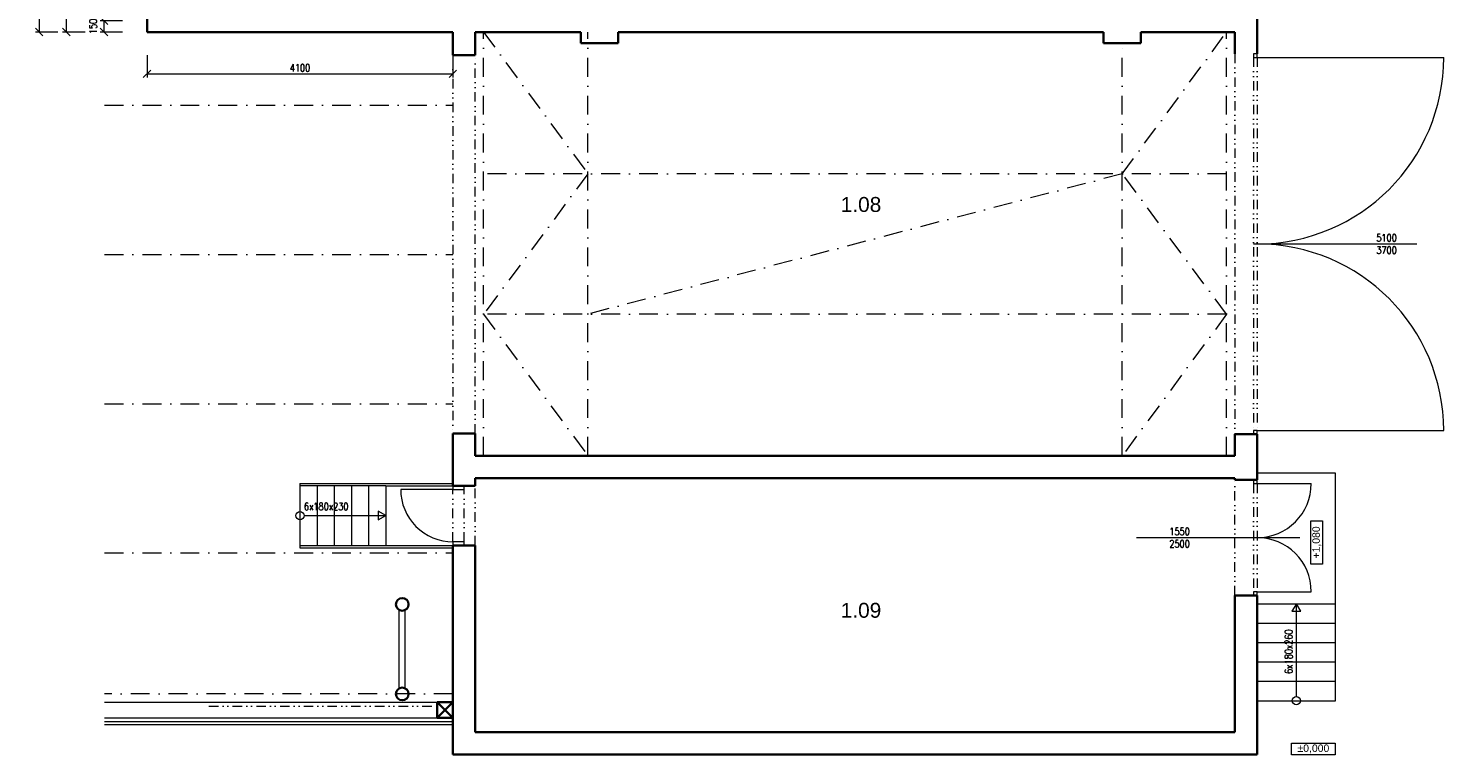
# Model space of a CAD drawing. Header units: millimetres. Extents: x -485339 to 286898, y -1189934 to 1602269.
# Tile 149 of 230: x -76196 to -57225, y -673178 to -663444. Entities that reach past the tile are written whole.
import ezdxf

# ---------------------------------------------------------------- set-up
doc = ezdxf.new("R2010")
doc.units = ezdxf.units.MM
doc.header["$LTSCALE"] = 10
doc.linetypes.add('DASHDOT', pattern=[25.4, 12.7, -6.35, 0, -6.35])
doc.linetypes.add('DĚLICÍ2', pattern=[15.875, 6.35, -3.175, 0, -3.175, 0, -3.175])
doc.layers.get('Defpoints').update_dxf_attribs({"lineweight": 0})
for name, color, linetype, lineweight, true_color in [('BOUR_DVEŘE', 7, 'Continuous', 18, 0x4ccd32), ('BOUR_OBV.PLÁŠT', 7, 'Continuous', 18, 0x4ccd32), ('BOURÁNÍ_POPIS', 7, 'Continuous', 18, 0x4ccd32)]:
    doc.layers.add(name, color=color, linetype=linetype, lineweight=lineweight, true_color=true_color)
for name, color, linetype, lineweight in [('St__otvory_dveře', 40, 'Continuous', 18), ('St_kóty', 132, 'Continuous', 18), ('St_plocha_místnosti', 250, 'Continuous', 18), ('St_popis', 250, 'Continuous', 18), ('St_sloupy_konstrukce haly', 5, 'Continuous', 35), ('St_sloupy_opláštění_půdorys', 25, 'Continuous', 35), ('St_čáry_nad', 250, 'DĚLICÍ2', 18), ('St_čáry_obrys', 5, 'Continuous', 35), ('St_čáry_osy', 250, 'DASHDOT', 18), ('St_čáry_plné', 250, 'Continuous', 18)]:
    doc.layers.add(name, color=color, linetype=linetype, lineweight=lineweight)
doc.styles.add('1_50', font='arial.ttf', dxfattribs={"height": 100})
doc.styles.add('Andy', font='arial.ttf')
doc.styles.get("Standard").update_dxf_attribs({"font": 'simplex.shx', "width": 0.8})
doc.dimstyles.new('stavebníM50 vnitřní', dxfattribs={"dimtxt": 100, "dimasz": 100, "dimexe": 50, "dimexo": 100, "dimgap": 30, "dimtad": 1, "dimdec": 0, "dimtxsty": 'Standard', "dimblk": 'OBLIQUE', "dimcen": 2.5, "dimclrd": 256, "dimclre": 256, "dimclrt": 256, "dimadec": 0, "dimazin": 0, "dimtfac": 1, "dimtdec": 0, "dimtmove": 2, "dimatfit": 2, "dimldrblk": 'OBLIQUE', "dimfxl": 250, "dimfxlon": 1, "dimlwd": -1, "dimlwe": -1, "dimarcsym": 0})

# ---------------------------------------------------------------- blocks, each defined once
blk = doc.blocks.new('G$CB83B120F')
at = {"layer": 'St__otvory_dveře', "color": 0, "ltscale": 2}
for points in [[(0, 0), (50, 0), (50, 50), (0, 50)], [(1500, 0), (1550, 0), (1550, 50), (1500, 50)]]:
    blk.add_lwpolyline(points, close=True, dxfattribs=at)
at = {"layer": 'St__otvory_dveře', "color": 0, "linetype": 'DĚLICÍ2', "ltscale": 2}
for points in [[(1500, 50), (50, 50)], [(1500, 0), (50, 0)]]:
    blk.add_lwpolyline(points, dxfattribs=at)
at = {"layer": 'St__otvory_dveře', "color": 0, "ltscale": 2}
for points in [[(50, 0), (50, -725)], [(1500, 0), (1500, -725)]]:
    blk.add_lwpolyline(points, dxfattribs=at)
for centre, start, end in [((50, 0), 270, 0), ((1500, 0), 180, 270)]:
    blk.add_arc(centre, 725, start, end, dxfattribs=at)
blk = doc.blocks.new('G$C08AFE675')
at = {"layer": 'St_sloupy_konstrukce haly', "color": 250, "lineweight": 18, "ltscale": 2}
for points in [[(-525, 40), (525, 40)], [(-525, -40), (525, -40)]]:
    blk.add_lwpolyline(points, dxfattribs=at)
at = {"layer": 'St_sloupy_konstrukce haly', "ltscale": 2}
for centre in [(-600, 0), (600, 0)]:
    blk.add_circle(centre, 85, dxfattribs=at)
blk = doc.blocks.new('G$C91557A21')
at = {"layer": 'St__otvory_dveře', "color": 0, "ltscale": 2}
for points in [[(-2550, -50), (-2500, -50), (-2500, 0), (-2550, 0)], [(2500, -50), (2550, -50), (2550, 0), (2500, 0)]]:
    blk.add_lwpolyline(points, close=True, dxfattribs=at)
at = {"layer": 'St__otvory_dveře', "color": 0, "linetype": 'DĚLICÍ2', "ltscale": 2}
for points in [[(2500, 0), (-2500, 0)], [(2500, -50), (-2500, -50)]]:
    blk.add_lwpolyline(points, dxfattribs=at)
at = {"layer": 'St__otvory_dveře', "color": 0, "ltscale": 2}
for points in [[(-2500, -50), (-2500, -2550)], [(2500, -50), (2500, -2550)]]:
    blk.add_lwpolyline(points, dxfattribs=at)
for centre, start, end in [((-2500, -50), 270, 0), ((2500, -50), 180, 270)]:
    blk.add_arc(centre, 2500, start, end, dxfattribs=at)
blk = doc.blocks.new('G$C93A3BA26')
at = {"layer": 'St__otvory_dveře', "ltscale": 2}
for points in [[(0, -50), (50, -50), (50, 100), (0, 100)], [(750, -49), (800, -49), (800, 101), (750, 101)]]:
    blk.add_lwpolyline(points, close=True, dxfattribs=at)
at = {"layer": 'St__otvory_dveře', "linetype": 'DĚLICÍ2', "ltscale": 2}
for points in [[(750, 101), (50, 100)], [(750, -49), (50, -50)]]:
    blk.add_lwpolyline(points, dxfattribs=at)
at = {"layer": 'St__otvory_dveře', "ltscale": 2}
blk.add_lwpolyline([(50, -50), (50, -750)], dxfattribs=at)
blk.add_arc((50, -50), 700, 270, 0, dxfattribs=at)
blk = doc.blocks.new('G$C0F2906C7')
at = {"layer": 'St_sloupy_opláštění_půdorys', "ltscale": 2}
blk.add_lwpolyline([(-105, -105), (105, -105), (105, 105), (-105, 105)], close=True, dxfattribs=at)
for points in [[(-105, 105), (105, -105)], [(105, 105), (-105, -105)]]:
    blk.add_lwpolyline(points, dxfattribs=at)
blk = doc.blocks.new('_OBLIQUE')
at = {"color": 0, "linetype": 'ByBlock'}
blk.add_line((-0.5, -0.5), (0.5, 0.5), dxfattribs=at)
blk = doc.blocks.new('*D5089')
at = {"layer": 'Defpoints', "color": 0}
for p in [(-74455, -663344), (-75182, -663494), (-74605, -663494)]:
    blk.add_point(p, dxfattribs=at)
at = {"layer": 'St_kóty'}
for p, q in [((-74932, -663344), (-75232, -663344)), ((-75182, -663344), (-75182, -663494)), ((-74932, -663494), (-75232, -663494))]:
    blk.add_line(p, q, dxfattribs=at)
at = {"layer": 'St_kóty', "linetype": 'ByBlock', "xscale": 100, "yscale": 100, "zscale": 100}
for p, rotation in [((-75182, -663344), 90), ((-75182, -663494), 270)]:
    blk.add_blockref('_OBLIQUE', p, dxfattribs=dict(at, rotation=rotation))
at = {"layer": 'St_kóty', "insert": (-75327, -663419), "char_height": 100, "attachment_point": 5, "rotation": 90}
blk.add_mtext('150', dxfattribs=at)
blk = doc.blocks.new('*D5090')
at = {"layer": 'Defpoints', "color": 0}
for p in [(-75686, -659144), (-74605, -659144), (-74605, -663494)]:
    blk.add_point(p, dxfattribs=at)
at = {"layer": 'St_kóty'}
for p, q in [((-75436, -659144), (-75736, -659144)), ((-75686, -663494), (-75686, -659144)), ((-75436, -663494), (-75736, -663494))]:
    blk.add_line(p, q, dxfattribs=at)
at = {"layer": 'St_kóty', "linetype": 'ByBlock', "xscale": 100, "yscale": 100, "zscale": 100}
for p, rotation in [((-75686, -659144), 90), ((-75686, -663494), 270)]:
    blk.add_blockref('_OBLIQUE', p, dxfattribs=dict(at, rotation=rotation))
at = {"layer": 'St_kóty', "insert": (-75766, -661319), "char_height": 100, "attachment_point": 5, "rotation": 90}
blk.add_mtext('4350', dxfattribs=at)
blk = doc.blocks.new('*D5097')
at = {"layer": 'Defpoints', "color": 0}
for p in [(-74605, -654514), (-76051, -663494), (-74605, -663494)]:
    blk.add_point(p, dxfattribs=at)
at = {"layer": 'St_kóty'}
for p, q in [((-75801, -654514), (-76101, -654514)), ((-76051, -654514), (-76051, -663494)), ((-75801, -663494), (-76101, -663494))]:
    blk.add_line(p, q, dxfattribs=at)
at = {"layer": 'St_kóty', "linetype": 'ByBlock', "xscale": 100, "yscale": 100, "zscale": 100}
for p, rotation in [((-76051, -654514), 90), ((-76051, -663494), 270)]:
    blk.add_blockref('_OBLIQUE', p, dxfattribs=dict(at, rotation=rotation))
at = {"layer": 'St_kóty', "insert": (-76131, -659004), "char_height": 100, "attachment_point": 5, "rotation": 90}
blk.add_mtext('8980', dxfattribs=at)
blk = doc.blocks.new('*D5122')
at = {"layer": 'Defpoints', "color": 0}
for p in [(-74605, -663494), (-70505, -663494), (-70505, -664053)]:
    blk.add_point(p, dxfattribs=at)
at = {"layer": 'St_kóty'}
for p, q in [((-74605, -663803), (-74605, -664103)), ((-70505, -663803), (-70505, -664103)), ((-74605, -664053), (-70505, -664053))]:
    blk.add_line(p, q, dxfattribs=at)
at = {"layer": 'St_kóty', "linetype": 'ByBlock', "xscale": 100, "yscale": 100, "zscale": 100, "rotation": 180}
blk.add_blockref('_OBLIQUE', (-74605, -664053), dxfattribs=at)
at = {"layer": 'St_kóty', "linetype": 'ByBlock', "xscale": 100, "yscale": 100, "zscale": 100}
blk.add_blockref('_OBLIQUE', (-70505, -664053), dxfattribs=at)
at = {"layer": 'St_kóty', "insert": (-72555, -663973), "char_height": 100, "attachment_point": 5}
blk.add_mtext('4100', dxfattribs=at)

msp = doc.modelspace()

# ---------------------------------------------------------------- linework, layer by layer
at = {"layer": 'BOUR_OBV.PLÁŠT', "ltscale": 2}
for points in [[(-75174.3, -672684), (-70504.9, -672684)], [(-75174.3, -672734), (-70504.9, -672734)]]:
    msp.add_lwpolyline(points, dxfattribs=at)
at = {"layer": 'BOURÁNÍ_POPIS'}
for points in [[(-59774.9, -666334), (-57584.3, -666334)], [(-61342.9, -670269), (-59152.3, -670269)]]:
    msp.add_lwpolyline(points, dxfattribs=at)
at = {"layer": 'St_kóty'}
for points in [[(-59003.9, -670625.1), (-59003.9, -670041.9), (-58848.5, -670041.9), (-58848.5, -670625.1)], [(-59263.1, -673022.4), (-58679.8, -673022.4), (-58679.8, -673177.7), (-59263.1, -673177.7)]]:
    msp.add_lwpolyline(points, close=True, dxfattribs=at)
at = {"layer": 'St_čáry_nad', "ltscale": 2}
for points in [[(-70504.9, -663804), (-70504.9, -668874)], [(-70204.9, -668874), (-70204.9, -663804)], [(-60024.9, -663784), (-60024.9, -668884)], [(-60024.9, -671044), (-60024.9, -669494)], [(-70204.9, -670374), (-70204.9, -669574)], [(-73774.9, -672529), (-70714.9, -672529)]]:
    msp.add_lwpolyline(points, dxfattribs=at)
at = {"layer": 'St_čáry_obrys', "ltscale": 2}
for p, q in [((-59724.9, -662384), (-59724.9, -663784)), ((-60024.9, -663494), (-60024.9, -663784)), ((-59724.9, -668884), (-60024.9, -668884)), ((-60024.9, -669174), (-60024.9, -668884)), ((-59724.9, -669494), (-59724.9, -668884))]:
    msp.add_line(p, q, dxfattribs=at)
for points in [[(-74604.9, -659144), (-74604.9, -663494)], [(-59724.9, -663784), (-59724.9, -662384), (-60024.9, -662384)], [(-70504.9, -663494), (-74604.9, -663494)], [(-70504.9, -663494), (-70504.9, -663804)], [(-70204.9, -663494), (-70204.9, -663804)], [(-68789.1, -663494), (-70204.9, -663494)], [(-68789.1, -663494), (-68789.1, -663644)], [(-68289.1, -663494), (-68289.1, -663644)], [(-61784.9, -663494), (-68289.1, -663494)], [(-61784.9, -663494), (-61784.9, -663644)], [(-60024.9, -663494), (-61284.9, -663494)], [(-61284.9, -663494), (-61284.9, -663644)], [(-70204.9, -663804), (-70504.9, -663804)], [(-68789.1, -663644), (-68289.1, -663644)], [(-61784.9, -663644), (-61284.9, -663644)], [(-70504.9, -669574), (-70504.9, -668874)], [(-70204.9, -668874), (-70504.9, -668874)], [(-70204.9, -669174), (-70204.9, -668874)], [(-60024.9, -669174), (-70204.9, -669174)], [(-70204.9, -669574), (-70204.9, -669474)], [(-60024.9, -669474), (-70204.9, -669474)], [(-60024.9, -669494), (-60024.9, -669474)], [(-60024.9, -669494), (-59724.9, -669494)], [(-70504.9, -669574), (-70204.9, -669574)], [(-70504.9, -673174), (-70504.9, -670374)], [(-70504.9, -670374), (-70204.9, -670374)], [(-70204.9, -672874), (-70204.9, -670374)], [(-60024.9, -672874), (-60024.9, -671044)], [(-60024.9, -671044), (-59724.9, -671044)], [(-59724.9, -673174), (-59724.9, -671044)], [(-60024.9, -672874), (-70204.9, -672874)], [(-59724.9, -673174), (-70504.9, -673174)]]:
    msp.add_lwpolyline(points, dxfattribs=at)
at = {"layer": 'St_čáry_osy', "ltscale": 2}
for points in [[(-70094.9, -669174), (-70094.9, -663494)], [(-70094.9, -663494), (-68694.9, -665394), (-70094.9, -667274), (-68694.9, -669174)], [(-68694.9, -669174), (-68694.9, -663494)], [(-60134.9, -667274), (-61534.9, -665394), (-60134.9, -663494)], [(-60134.9, -669174), (-60134.9, -663494)], [(-61534.9, -669174), (-61534.9, -663644)], [(-75174.3, -664474), (-70504.9, -664474)], [(-60134.9, -665394), (-70094.9, -665394)], [(-61534.9, -665394), (-68694.9, -667274)], [(-75174.3, -666474), (-70504.9, -666474)], [(-60134.9, -667274), (-70094.9, -667274)], [(-60134.9, -667274), (-61534.9, -669174)], [(-75174.3, -668474), (-70504.9, -668474)], [(-75174.3, -670474), (-70504.9, -670474)], [(-70504.9, -672364), (-75174.3, -672364)]]:
    msp.add_lwpolyline(points, dxfattribs=at)
at = {"layer": 'St_čáry_plné', "ltscale": 2}
for p, q in [((-58674.9, -669404), (-59724.9, -669404)), ((-58674.9, -671154), (-58674.9, -669404)), ((-72554.9, -669544), (-70504.9, -669544)), ((-71404.9, -669574), (-71404.9, -670374)), ((-71404.9, -669574), (-70504.9, -669574)), ((-72554.9, -670404), (-70504.9, -670404)), ((-71404.9, -670374), (-70504.9, -670374)), ((-59724.9, -671154), (-58674.9, -671154))]:
    msp.add_line(p, q, dxfattribs=at)
for points in [[(-72554.9, -669544), (-72554.9, -670404)], [(-72324.9, -669574), (-72554.9, -669574), (-72554.9, -670374), (-72324.9, -670374)], [(-72094.9, -669574), (-72324.9, -669574), (-72324.9, -670374), (-72094.9, -670374)], [(-71864.9, -669574), (-72094.9, -669574), (-72094.9, -670374), (-71864.9, -670374)], [(-71634.9, -669574), (-71864.9, -669574), (-71864.9, -670374), (-71634.9, -670374)], [(-71404.9, -669574), (-71634.9, -669574), (-71634.9, -670374), (-71404.9, -670374)], [(-72500.3, -669974), (-71404.9, -669974)], [(-59724.9, -671154), (-59724.9, -671414), (-58674.9, -671414), (-58674.9, -671154)], [(-59199.9, -672399.4), (-59199.9, -671154)], [(-59724.9, -671414), (-59724.9, -671674), (-58674.9, -671674), (-58674.9, -671414)], [(-59724.9, -671674), (-59724.9, -671934), (-58674.9, -671934), (-58674.9, -671674)], [(-59724.9, -671934), (-59724.9, -672194), (-58674.9, -672194), (-58674.9, -671934)], [(-59724.9, -672194), (-59724.9, -672454), (-58674.9, -672454), (-58674.9, -672194)], [(-75174.3, -672474), (-70504.9, -672474)], [(-75174.3, -672774), (-70504.9, -672774)]]:
    msp.add_lwpolyline(points, dxfattribs=at)
for points in [[(-71404.9, -669974), (-71506.3, -669915.4), (-71506.3, -670032.5)], [(-59199.9, -671154), (-59258.5, -671255.4), (-59141.3, -671255.4)]]:
    msp.add_lwpolyline(points, close=True, dxfattribs=at)
for centre in [(-72554.9, -669974), (-59199.9, -672454)]:
    msp.add_circle(centre, 54.6, dxfattribs=at)

# ---------------------------------------------------------------- block references
at = {"layer": 'BOUR_DVEŘE', "ltscale": 2, "rotation": 90}
for name, p in [('G$C91557A21', (-59774.9, -666334)), ('G$CB83B120F', (-59724.9, -671044))]:
    msp.add_blockref(name, p, dxfattribs=at)
at = {"layer": 'St__otvory_dveře', "ltscale": 2, "rotation": 270}
msp.add_blockref('G$C93A3BA26', (-70454.9, -669574), dxfattribs=at)
at = {"layer": 'St_sloupy_konstrukce haly', "ltscale": 2, "rotation": 90}
msp.add_blockref('G$C08AFE675', (-71184.9, -671764), dxfattribs=at)
at = {"layer": 'St_sloupy_opláštění_půdorys', "ltscale": 2, "rotation": 90}
msp.add_blockref('G$C0F2906C7', (-70609.9, -672579), dxfattribs=at)

# ---------------------------------------------------------------- texts
at = {"layer": 'BOURÁNÍ_POPIS', "char_height": 100, "width": 1342.526, "attachment_point": 5}
for s, insert in [('5100\\P3700', (-57990.8, -666334)), ('1550\\P2500', (-60765.2, -670269))]:
    msp.add_mtext(s, dxfattribs=dict(at, insert=insert))
at = {"layer": 'St_kóty', "insert": (-58926.2, -670333.5), "char_height": 100, "attachment_point": 5, "rotation": 90, "style": '1_50'}
msp.add_mtext_dynamic_manual_height_columns('+1,080', width=890.536, gutter_width=500, heights=[0], dxfattribs=at)
at = {"layer": 'St_kóty', "insert": (-58971.4, -673100.1), "char_height": 100, "attachment_point": 5, "style": '1_50'}
msp.add_mtext_dynamic_manual_height_columns('%%p0,000', width=890.536, gutter_width=500, heights=[0], dxfattribs=at)
at = {"layer": 'St_plocha_místnosti', "ltscale": 2, "style": 'Andy'}
for s, p in [('1.08', (-65306.9, -665904.4)), ('1.09', (-65306.9, -671342.9))]:
    msp.add_text(s, height=200, dxfattribs=at).set_placement(p)
at = {"layer": 'St_popis', "ltscale": 2, "width": 0.8}
msp.add_text('6x180x230', height=100, dxfattribs=at).set_placement((-72501.4, -669900.6))
msp.add_text('6x180x260', height=100, rotation=90, dxfattribs=at).set_placement((-59253.1, -672095.1))

# ---------------------------------------------------------------- dimensions: what is measured, and where the dimension line sits
at = {"layer": 'St_kóty'}
for base, p1, p2, picture, middle in [((-76050.7, -663494), (-74604.9, -654514), (-74604.9, -663494), '*D5097', (-76130.7, -659004)), ((-75686.2, -659144), (-74604.9, -663494), (-74604.9, -659144), '*D5090', (-75766.2, -661319)), ((-75182.4, -663494), (-74454.9, -663344), (-74604.9, -663494), '*D5089', (-75327.4, -663419))]:
    dim = msp.add_linear_dim(base=base, p1=p1, p2=p2, angle=90, dimstyle='stavebníM50 vnitřní', dxfattribs=at)
    dim.commit()
    dim.dimension.update_dxf_attribs({"geometry": picture, "text_midpoint": middle})
dim = msp.add_linear_dim(base=(-70504.9, -664053.3), p1=(-74604.9, -663494), p2=(-70504.9, -663494), dimstyle='stavebníM50 vnitřní', dxfattribs=at)
dim.commit()
dim.dimension.update_dxf_attribs({"geometry": '*D5122', "text_midpoint": (-72554.9, -663973.3)})

doc.saveas('drawing.dxf')
